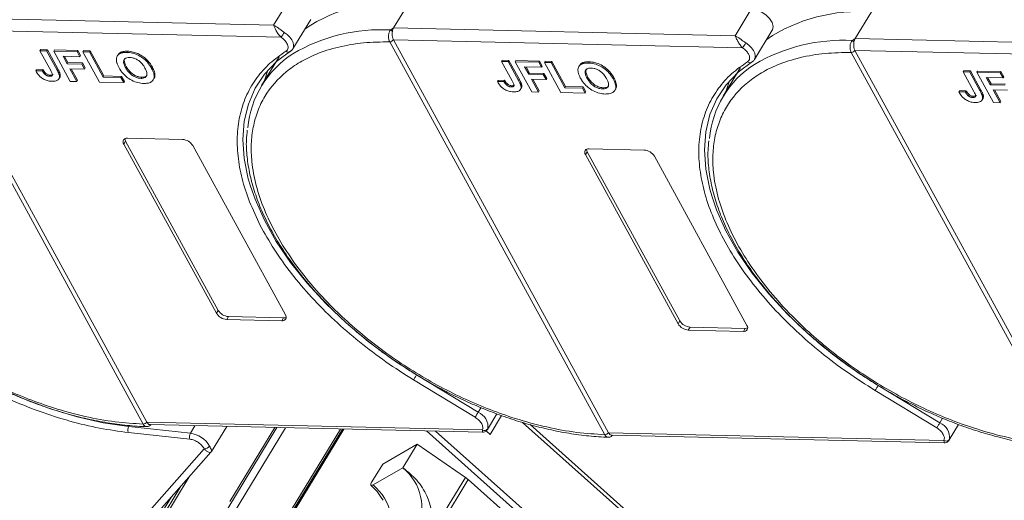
# Model space of a CAD drawing. Header units: millimetres. Extents: x -855 to 619, y 109 to 1142.
# Tile 41 of 74: x -33 to 70, y 998 to 1048. Entities that reach past the tile are written whole.
import ezdxf

# ---------------------------------------------------------------- set-up
doc = ezdxf.new("R2010")
doc.units = ezdxf.units.MM

msp = doc.modelspace()

# ---------------------------------------------------------------- linework, layer by layer
at = {"color": 7, "linetype": 'Continuous', "lineweight": 15}
for p, q in [((-4.583, 1050.214), (-6.264, 1047.452)), ((6.255, 1047.165), (7.936, 1049.927)), ((-6.264, 1047.452), (-41.871, 1048.269)), ((43.544, 1049.11), (41.863, 1046.348)), ((54.382, 1046.061), (56.063, 1048.823)), ((-4.257, 1044.97), (-2.39, 1048.039)), ((5.957, 1046.953), (6.255, 1047.165)), ((41.863, 1046.348), (6.255, 1047.165)), ((-19.866, 1005.842), (-42.282, 1046.815)), ((-41.9, 1047.025), (-5.489, 1046.19)), ((-41.899, 1047.024), (-19.484, 1006.051)), ((43.869, 1043.865), (45.737, 1046.934)), ((5.845, 1045.711), (5.844, 1045.712)), ((28.261, 1004.738), (5.845, 1045.711)), ((6.227, 1045.921), (42.637, 1045.085)), ((6.227, 1045.92), (28.643, 1004.947)), ((54.083, 1045.849), (54.382, 1046.061)), ((89.99, 1045.244), (54.382, 1046.061)), ((-30.542, 1044.897), (-30.617, 1044.774)), ((-29.501, 1042.734), (-30.617, 1044.774)), ((-30.617, 1044.774), (-29.926, 1044.758)), ((-30.542, 1044.897), (-29.851, 1044.881)), ((-29.851, 1044.881), (-29.926, 1044.758)), ((-29.926, 1044.758), (-28.839, 1042.771)), ((-29.851, 1044.881), (-28.764, 1042.894)), ((-29.115, 1044.864), (-29.189, 1044.742)), ((-27.465, 1041.59), (-29.189, 1044.742)), ((-29.189, 1044.742), (-26.749, 1044.686)), ((-29.115, 1044.864), (-26.674, 1044.808)), ((-26.462, 1044.16), (-28.211, 1044.2)), ((-28.211, 1044.2), (-27.791, 1043.433)), ((-28.068, 1044.197), (-27.717, 1043.555)), ((-26.674, 1044.808), (-26.749, 1044.686)), ((-26.749, 1044.686), (-26.462, 1044.16)), ((-26.674, 1044.808), (-26.387, 1044.283)), ((-26.387, 1044.283), (-26.462, 1044.16)), ((-26.076, 1044.795), (-26.15, 1044.672)), ((-24.426, 1041.52), (-26.15, 1044.672)), ((-26.15, 1044.672), (-25.46, 1044.656)), ((-26.076, 1044.795), (-25.385, 1044.779)), ((-25.385, 1044.779), (-25.46, 1044.656)), ((-25.46, 1044.656), (-24.023, 1042.029)), ((-25.385, 1044.779), (-23.948, 1042.152)), ((-22.483, 1044.359), (-22.558, 1044.236)), ((-22.187, 1044.623), (-22.262, 1044.5)), ((-21.498, 1044.729), (-21.573, 1044.607)), ((-5.695, 1044.133), (-7.506, 1041.157)), ((-4.59, 1044.653), (-4.612, 1044.645)), ((-4.462, 1044.765), (-4.5, 1044.715)), ((-4.232, 1045.016), (-4.257, 1044.97)), ((53.972, 1044.606), (53.971, 1044.608)), ((76.388, 1003.634), (53.972, 1044.606)), ((54.353, 1044.817), (90.764, 1043.981)), ((54.354, 1044.815), (76.77, 1003.843)), ((-27.717, 1043.555), (-27.791, 1043.433)), ((-27.791, 1043.433), (-26.272, 1043.398)), ((-27.717, 1043.555), (-26.197, 1043.521)), ((-26.197, 1043.521), (-26.272, 1043.398)), ((-26.272, 1043.398), (-25.984, 1042.872)), ((-26.197, 1043.521), (-25.91, 1042.995)), ((-21.698, 1043.015), (-21.623, 1043.138)), ((-18.903, 1043.069), (-18.978, 1042.947)), ((17.585, 1043.793), (17.51, 1043.67)), ((18.626, 1041.63), (17.51, 1043.67)), ((17.51, 1043.67), (18.201, 1043.654)), ((17.585, 1043.793), (18.275, 1043.777)), ((18.275, 1043.777), (18.201, 1043.654)), ((18.201, 1043.654), (19.288, 1041.667)), ((18.275, 1043.777), (19.362, 1041.79)), ((19.012, 1043.76), (18.937, 1043.637)), ((20.662, 1040.485), (18.937, 1043.637)), ((18.937, 1043.637), (21.378, 1043.581)), ((19.012, 1043.76), (21.452, 1043.704)), ((21.665, 1043.056), (19.915, 1043.096)), ((19.915, 1043.096), (20.335, 1042.328)), ((20.059, 1043.093), (20.41, 1042.451)), ((21.452, 1043.704), (21.378, 1043.581)), ((21.378, 1043.581), (21.665, 1043.056)), ((21.452, 1043.704), (21.74, 1043.179)), ((21.74, 1043.179), (21.665, 1043.056)), ((22.051, 1043.69), (21.976, 1043.568)), ((23.701, 1040.416), (21.976, 1043.568)), ((21.976, 1043.568), (22.667, 1043.552)), ((22.051, 1043.69), (22.742, 1043.674)), ((22.742, 1043.674), (22.667, 1043.552)), ((22.667, 1043.552), (24.104, 1040.925)), ((22.742, 1043.674), (24.179, 1041.048)), ((25.643, 1043.255), (25.569, 1043.132)), ((25.939, 1043.519), (25.865, 1043.396)), ((26.628, 1043.625), (26.554, 1043.502)), ((42.432, 1043.029), (40.62, 1040.052)), ((43.537, 1043.549), (43.515, 1043.54)), ((43.665, 1043.661), (43.627, 1043.611)), ((43.895, 1043.911), (43.869, 1043.865)), ((-30.982, 1042.792), (-31.057, 1042.67)), ((-30.388, 1042.694), (-31.057, 1042.67)), ((-30.982, 1042.792), (-30.313, 1042.817)), ((-30.313, 1042.817), (-30.388, 1042.694)), ((-30.005, 1042.423), (-30.08, 1042.3)), ((-29.541, 1042.241), (-29.615, 1042.118)), ((-28.764, 1042.894), (-28.839, 1042.771)), ((-28.638, 1041.854), (-28.563, 1041.976)), ((-28.515, 1042.297), (-28.59, 1042.174)), ((-25.984, 1042.872), (-27.504, 1042.907)), ((-27.504, 1042.907), (-26.774, 1041.574)), ((-27.36, 1042.904), (-26.7, 1041.697)), ((-25.91, 1042.995), (-25.984, 1042.872)), ((-23.948, 1042.152), (-24.023, 1042.029)), ((-24.023, 1042.029), (-22.181, 1041.987)), ((-23.948, 1042.152), (-22.106, 1042.11)), ((-22.106, 1042.11), (-22.181, 1041.987)), ((-22.181, 1041.987), (-21.893, 1041.462)), ((-22.106, 1042.11), (-21.819, 1041.585)), ((-20.008, 1042.022), (-20.083, 1041.899)), ((20.41, 1042.451), (20.335, 1042.328)), ((20.335, 1042.328), (21.855, 1042.293)), ((20.41, 1042.451), (21.93, 1042.416)), ((21.93, 1042.416), (21.855, 1042.293)), ((21.855, 1042.293), (22.142, 1041.768)), ((21.93, 1042.416), (22.217, 1041.891)), ((26.429, 1041.911), (26.504, 1042.034)), ((65.711, 1042.688), (65.637, 1042.566)), ((66.753, 1040.526), (65.637, 1042.566)), ((65.637, 1042.566), (66.327, 1042.55)), ((65.711, 1042.688), (66.402, 1042.673)), ((66.402, 1042.673), (66.327, 1042.55)), ((66.327, 1042.55), (67.414, 1040.563)), ((66.402, 1042.673), (67.489, 1040.686)), ((67.139, 1042.656), (67.064, 1042.533)), ((67.064, 1042.533), (69.504, 1042.477)), ((68.788, 1039.381), (67.064, 1042.533)), ((67.139, 1042.656), (69.579, 1042.6)), ((69.792, 1041.952), (68.042, 1041.992)), ((68.042, 1041.992), (68.462, 1041.224)), ((68.186, 1041.989), (68.537, 1041.347)), ((69.579, 1042.6), (69.504, 1042.477)), ((69.504, 1042.477), (69.792, 1041.952)), ((69.579, 1042.6), (69.866, 1042.074)), ((69.866, 1042.074), (69.792, 1041.952)), ((-26.774, 1041.574), (-27.465, 1041.59)), ((-26.774, 1041.574), (-26.7, 1041.697)), ((-21.893, 1041.462), (-24.426, 1041.52)), ((-21.893, 1041.462), (-21.819, 1041.585)), ((-18.806, 1041.749), (-18.731, 1041.872)), ((17.145, 1041.688), (17.07, 1041.565)), ((17.739, 1041.59), (17.07, 1041.565)), ((17.145, 1041.688), (17.813, 1041.713)), ((17.813, 1041.713), (17.739, 1041.59)), ((18.121, 1041.318), (18.047, 1041.196)), ((18.586, 1041.136), (18.511, 1041.014)), ((19.362, 1041.79), (19.288, 1041.667)), ((19.612, 1041.193), (19.537, 1041.07)), ((22.142, 1041.768), (20.623, 1041.803)), ((20.623, 1041.803), (21.352, 1040.47)), ((20.766, 1041.8), (21.427, 1040.592)), ((22.217, 1041.891), (22.142, 1041.768)), ((24.179, 1041.048), (24.104, 1040.925)), ((24.179, 1041.048), (26.02, 1041.006)), ((26.02, 1041.006), (25.946, 1040.883)), ((26.02, 1041.006), (26.308, 1040.48)), ((29.224, 1041.965), (29.149, 1041.842)), ((68.537, 1041.347), (68.462, 1041.224)), ((68.462, 1041.224), (69.982, 1041.189)), ((68.537, 1041.347), (70.056, 1041.312)), ((19.489, 1040.749), (19.563, 1040.872)), ((21.352, 1040.47), (20.662, 1040.485)), ((21.352, 1040.47), (21.427, 1040.592)), ((26.233, 1040.358), (23.701, 1040.416)), ((24.104, 1040.925), (25.946, 1040.883)), ((25.946, 1040.883), (26.233, 1040.358)), ((26.233, 1040.358), (26.308, 1040.48)), ((28.118, 1040.918), (28.044, 1040.795)), ((29.321, 1040.645), (29.396, 1040.768)), ((65.271, 1040.584), (65.197, 1040.461)), ((65.865, 1040.486), (65.197, 1040.461)), ((65.271, 1040.584), (65.94, 1040.608)), ((65.94, 1040.608), (65.865, 1040.486)), ((66.248, 1040.214), (66.173, 1040.091)), ((66.713, 1040.032), (66.638, 1039.909)), ((67.489, 1040.686), (67.414, 1040.563)), ((67.738, 1040.088), (67.664, 1039.965)), ((70.269, 1040.664), (68.749, 1040.699)), ((68.749, 1040.699), (69.479, 1039.365)), ((68.893, 1040.695), (69.554, 1039.488)), ((67.615, 1039.645), (67.69, 1039.768)), ((69.479, 1039.365), (68.788, 1039.381)), ((69.479, 1039.365), (69.554, 1039.488)), ((-21.685, 1035.357), (-21.872, 1035.05)), ((-12.215, 1017.399), (-21.872, 1035.05)), ((-21.685, 1035.357), (-12.029, 1017.706)), ((-21.499, 1035.664), (-15.752, 1035.532)), ((-14.689, 1034.885), (-5.032, 1017.234)), ((26.441, 1034.252), (26.255, 1033.946)), ((35.911, 1016.295), (26.255, 1033.946)), ((26.441, 1034.252), (36.098, 1016.602)), ((26.628, 1034.559), (32.375, 1034.428)), ((33.438, 1033.781), (43.094, 1016.13)), ((-12.029, 1017.706), (-12.215, 1017.399)), ((-10.965, 1017.059), (-11.152, 1016.752)), ((-5.406, 1016.62), (-11.152, 1016.752)), ((-10.965, 1017.059), (-5.219, 1016.927)), ((-5.219, 1016.927), (-5.406, 1016.62)), ((36.098, 1016.602), (35.911, 1016.295)), ((37.161, 1015.955), (36.974, 1015.648)), ((42.721, 1015.516), (36.974, 1015.648)), ((37.161, 1015.955), (42.908, 1015.823)), ((42.908, 1015.823), (42.721, 1015.516)), ((14.751, 1006.547), (8.325, 1010.457)), ((15.07, 1007.071), (8.644, 1010.981)), ((62.878, 1005.443), (56.452, 1009.353)), ((63.197, 1005.967), (56.771, 1009.877)), ((15.366, 1007.557), (15.07, 1007.071)), ((15.503, 1005.248), (-19.483, 1006.05)), ((16.045, 1005.287), (17.031, 1006.907)), ((16.31, 1004.77), (17.502, 1006.73)), ((63.492, 1006.453), (63.197, 1005.967)), ((-14.941, 1004.889), (-21.351, 1005.583)), ((-19.865, 1005.841), (-19.866, 1005.842)), ((-19.13, 1005.784), (15.516, 1004.989)), ((0.712, 1005.329), (-15.95, 977.946)), ((-15.883, 977.73), (0.907, 1005.325)), ((-14.461, 1005.677), (-14.941, 1004.889)), ((-13.333, 981.637), (1.079, 1005.321)), ((1.06, 1005.321), (-13.285, 981.747)), ((-12.743, 1002.979), (-11.148, 1005.601)), ((-11.047, 997.054), (-5.92, 1005.481)), ((-6.125, 1005.486), (-10.828, 997.756)), ((-10.447, 996.528), (-5.012, 1005.46)), ((9.685, 1005.123), (31.933, 985.261)), ((32.36, 985.705), (10.634, 1005.101)), ((15.908, 1005.129), (16.31, 1004.77)), ((19.703, 1006.004), (44.511, 983.856)), ((44.699, 984.165), (20.476, 1005.79)), ((64.171, 1004.183), (65.157, 1005.803)), ((-14.993, 1004.269), (-21.404, 1004.963)), ((28.262, 1004.736), (28.261, 1004.738)), ((63.63, 1004.143), (28.644, 1004.946)), ((28.997, 1004.68), (63.642, 1003.885)), ((-13.489, 1003.262), (-30.046, 984.521)), ((-12.767, 1002.992), (-12.775, 1002.946)), ((5.119, 1001.677), (8.72, 1003.735)), ((8.72, 1003.735), (7.226, 1001.28)), ((8.72, 1003.735), (13.738, 1000.278)), ((-29.032, 984.53), (-12.794, 1002.91)), ((3.998, 999.835), (5.119, 1001.677)), ((7.226, 1001.28), (4.105, 999.496)), ((-20.255, 991.801), (-15.048, 1000.358)), ((13.738, 1000.278), (-8.141, 964.321)), ((-7.866, 964.075), (14.026, 1000.053)), ((14.026, 1000.053), (28.383, 987.235)), ((-15.931, 999.359), (-20.348, 992.1)), ((-17.905, 996.616), (-16.911, 998.25))]:
    msp.add_line(p, q, dxfattribs=at)
at = {"color": 7, "linetype": 'Continuous', "lineweight": 15, "flags": 128}
for points in [[(43.544, 1049.11), (44.046, 1049.032), (44.568, 1048.826), (45.054, 1048.515), (45.452, 1048.133), (45.719, 1047.72), (45.826, 1047.321), (45.761, 1046.979), (45.737, 1046.934)], [(-5.15, 1046.701), (-4.838, 1046.466), (-4.572, 1046.202), (-4.365, 1045.923), (-4.229, 1045.641), (-4.17, 1045.372), (-4.19, 1045.129), (-4.232, 1045.016)], [(42.977, 1045.596), (43.289, 1045.362), (43.555, 1045.098), (43.761, 1044.819), (43.898, 1044.537), (43.957, 1044.268), (43.937, 1044.024), (43.895, 1043.911)], [(-8.678, 1030.657), (-8.904, 1031.438), (-9.329, 1033.53), (-9.47, 1035.539), (-9.324, 1037.444), (-8.894, 1039.226), (-8.184, 1040.866), (-7.201, 1042.346), (-5.956, 1043.65), (-4.462, 1044.765)], [(39.449, 1029.553), (39.223, 1030.334), (38.798, 1032.425), (38.657, 1034.434), (38.802, 1036.34), (39.233, 1038.122), (39.943, 1039.762), (40.926, 1041.242), (42.171, 1042.546), (43.665, 1043.661)], [(-6.866, 1042.743), (-7.207, 1041.694), (-7.229, 1041.612)], [(41.261, 1041.639), (40.919, 1040.59), (40.897, 1040.507)], [(-21.351, 1005.583), (-24.017, 1005.978), (-26.751, 1006.594), (-29.525, 1007.424), (-32.309, 1008.46), (-35.074, 1009.689), (-37.791, 1011.099), (-40.431, 1012.676), (-42.966, 1014.403), (-45.369, 1016.261), (-47.615, 1018.231), (-49.681, 1020.291), (-51.544, 1022.421), (-53.185, 1024.598), (-54.586, 1026.799), (-55.733, 1029), (-56.613, 1031.178), (-57.218, 1033.31), (-57.54, 1035.374)], [(8.644, 1010.981), (6.068, 1012.655), (3.614, 1014.468), (1.307, 1016.399), (-0.826, 1018.43), (-2.765, 1020.537), (-4.489, 1022.699), (-5.979, 1024.894), (-7.22, 1027.097), (-8.198, 1029.286), (-8.678, 1030.657)], [(56.771, 1009.877), (54.194, 1011.551), (51.74, 1013.364), (49.434, 1015.295), (47.3, 1017.325), (45.361, 1019.433), (43.638, 1021.595), (42.148, 1023.79), (40.907, 1025.993), (39.929, 1028.182), (39.449, 1029.553)], [(8.325, 1010.457), (8.355, 1010.505), (8.39, 1010.564), (8.43, 1010.63), (8.473, 1010.701), (8.518, 1010.774), (8.562, 1010.847), (8.605, 1010.917), (8.644, 1010.981)], [(56.452, 1009.353), (56.481, 1009.401), (56.517, 1009.459), (56.557, 1009.525), (56.6, 1009.596), (56.645, 1009.67), (56.689, 1009.743), (56.732, 1009.813), (56.771, 1009.877)], [(14.751, 1006.547), (14.781, 1006.596), (14.816, 1006.654), (14.856, 1006.72), (14.899, 1006.791), (14.944, 1006.864), (14.989, 1006.937), (15.031, 1007.007), (15.07, 1007.071)], [(62.878, 1005.443), (62.907, 1005.491), (62.943, 1005.55), (62.983, 1005.615), (63.026, 1005.687), (63.071, 1005.76), (63.115, 1005.833), (63.158, 1005.903), (63.197, 1005.967)]]:
    msp.add_lwpolyline(points, dxfattribs=at)
at = {"color": 7, "linetype": 'Continuous', "lineweight": 15}
for centre, radius, start, end in [((6.633, 1032.622), 17.355, 85.6938, 123.62828), ((54.759, 1031.517), 17.355, 85.6938, 123.62828), ((-11.699, 1050.684), 7.665, 324.10303, 328.68906), ((4.979, 1028.763), 18.217, 86.92425, 120.4678), ((5.464, 1046.275), 0.839, 38.60771, 54.0154), ((5.834, 1046.187), 0.475, 271.27035, 325.90225), ((5.834, 1046.184), 0.473, 271.29265, 326.07296), ((36.428, 1049.58), 7.665, 324.10303, 328.68906), ((53.106, 1027.659), 18.217, 86.92425, 120.4678), ((53.591, 1045.171), 0.839, 38.60771, 54.0154), ((1.321, 1035.785), 10.318, 122.73279, 174.66622), ((-4.711, 1045.006), 0.375, 225.62382, 285.36491), ((53.96, 1045.083), 0.475, 271.27035, 325.90225), ((53.961, 1045.08), 0.473, 271.29265, 326.07296), ((49.448, 1034.681), 10.318, 122.73279, 174.66622), ((43.416, 1043.902), 0.375, 225.62382, 285.36491), ((-21.569, 1035.286), 0.384, 79.47957, 217.89689), ((-21.203, 1035.644), 0.561, 182.97477, 210.78742), ((-15.845, 1034.183), 1.352, 31.28833, 86.07738), ((26.558, 1034.182), 0.384, 79.47957, 217.89689), ((26.923, 1034.54), 0.561, 182.97477, 210.78742), ((32.282, 1033.078), 1.352, 31.28833, 86.07738), ((-11.06, 1018.102), 1.352, 211.28833, 266.07738), ((-10.873, 1018.408), 1.352, 211.28833, 266.07738), ((-5.336, 1016.998), 0.384, 259.47957, 37.89689), ((-5.186, 1017.487), 0.561, 266.58142, 294.38722), ((37.254, 1017.304), 1.352, 211.28833, 266.07738), ((37.067, 1016.997), 1.352, 211.28833, 266.07738), ((42.791, 1015.894), 0.384, 259.47957, 37.89689), ((42.941, 1016.383), 0.561, 266.58142, 294.38722), ((14.475, 1005.57), 1.615, 351.72869, 68.36149), ((-19.876, 1006.316), 0.473, 271.29253, 326.07318), ((-19.876, 1006.313), 0.472, 271.31253, 326.24366), ((-20.702, 1005.216), 0.746, 150.56835, 199.81176), ((15.74, 1005.596), 0.421, 235.82517, 322.2621), ((62.601, 1004.466), 1.615, 351.72869, 68.36149), ((-14.291, 1004.522), 0.746, 150.56835, 199.81176), ((-15.289, 1002.199), 2.712, 29.76834, 82.61971), ((28.25, 1005.211), 0.473, 271.29253, 326.07318), ((28.251, 1005.208), 0.472, 271.31253, 326.24366), ((63.866, 1004.492), 0.421, 235.82517, 322.2621), ((-13.472, 1003.912), 0.65, 268.54817, 325.72493), ((3.792, 997.108), 5.404, 334.50284, 50.54279), ((12.085, 997.873), 2.919, 48.3, 55.48514), ((0.671, 995.324), 5.404, 334.50284, 50.54279)]:
    msp.add_arc(centre, radius, start, end, dxfattribs=at)
for points, knots in [([(-6.264, 1047.452), (-6.103, 1047.357), (-5.854, 1047.209), (-5.46, 1046.914), (-5.247, 1046.767), (-5.15, 1046.701)], [0, 0, 0, 0, 0.4984129, 0.772928, 1, 1, 1, 1]), ([(-5.489, 1046.19), (-5.578, 1046.286), (-5.768, 1046.492), (-5.987, 1046.856), (-6.16, 1047.197), (-6.229, 1047.367), (-6.264, 1047.452)], [0, 0, 0, 0, 0.2343503, 0.4981953, 0.748869, 1, 1, 1, 1]), ([(-19.866, 1005.842), (-20.83, 1005.902), (-22.787, 1006.023), (-25.933, 1006.602), (-28.966, 1007.422), (-31.809, 1008.424), (-34.418, 1009.529), (-37.008, 1010.814), (-40.395, 1012.754), (-43.592, 1014.984), (-46.485, 1017.416), (-48.663, 1019.49), (-50.766, 1021.815), (-52.679, 1024.347), (-54.225, 1026.86), (-55.424, 1029.365), (-56.269, 1031.873), (-56.687, 1034.158), (-56.753, 1036.184), (-56.55, 1037.949), (-56.081, 1039.608), (-55.099, 1041.646), (-53.607, 1043.371), (-51.667, 1044.722), (-49.863, 1045.618), (-47.661, 1046.318), (-45.076, 1046.765), (-43.204, 1046.799), (-42.282, 1046.815)], [0, 0, 0, 0, 0.03886198, 0.07891202, 0.12006769, 0.15222721, 0.18438153, 0.21721506, 0.25004326, 0.31561849, 0.34777802, 0.37993233, 0.42109262, 0.46114154, 0.50000001, 0.53886316, 0.57891202, 0.62006769, 0.65222721, 0.68438153, 0.71721506, 0.75004326, 0.81561849, 0.84777802, 0.87993233, 0.92109262, 0.96114036, 1, 1, 1, 1]), ([(5.844, 1045.712), (5.815, 1045.774), (5.763, 1045.886), (5.718, 1046.104), (5.706, 1046.316), (5.732, 1046.522), (5.782, 1046.692), (5.855, 1046.84), (5.925, 1046.918), (5.957, 1046.953)], [0, 0, 0, 0, 0.172016, 0.3127556, 0.4995985, 0.630391, 0.7580256, 0.8892284, 1, 1, 1, 1]), ([(6.119, 1046.798), (6.106, 1046.701), (6.079, 1046.506), (6.113, 1046.21), (6.174, 1046.02), (6.219, 1045.935), (6.227, 1045.921)], [0, 0, 0, 0, 0.3133347, 0.6266911, 0.9400476, 1, 1, 1, 1]), ([(41.863, 1046.348), (42.024, 1046.253), (42.273, 1046.105), (42.666, 1045.81), (42.88, 1045.663), (42.977, 1045.596)], [0, 0, 0, 0, 0.4984129, 0.772928, 1, 1, 1, 1]), ([(42.637, 1045.085), (42.548, 1045.182), (42.359, 1045.388), (42.14, 1045.751), (41.967, 1046.093), (41.898, 1046.263), (41.863, 1046.348)], [0, 0, 0, 0, 0.23435025, 0.49819532, 0.74886904, 1, 1, 1, 1]), ([(28.261, 1004.738), (27.297, 1004.798), (25.34, 1004.919), (22.194, 1005.497), (19.161, 1006.317), (16.318, 1007.32), (13.709, 1008.425), (11.119, 1009.71), (7.732, 1011.65), (4.534, 1013.88), (1.641, 1016.312), (-0.536, 1018.386), (-2.64, 1020.71), (-4.552, 1023.243), (-6.098, 1025.756), (-7.297, 1028.261), (-8.143, 1030.769), (-8.561, 1033.054), (-8.626, 1035.08), (-8.423, 1036.845), (-7.955, 1038.504), (-6.973, 1040.542), (-5.48, 1042.266), (-3.541, 1043.618), (-1.736, 1044.514), (0.465, 1045.214), (3.05, 1045.661), (4.923, 1045.694), (5.845, 1045.711)], [0, 0, 0, 0, 0.03886198, 0.07891202, 0.12006769, 0.15222721, 0.18438153, 0.21721506, 0.25004326, 0.31561849, 0.34777802, 0.37993233, 0.42109262, 0.46114154, 0.50000001, 0.53886316, 0.57891202, 0.62006769, 0.65222721, 0.68438153, 0.71721506, 0.75004326, 0.81561849, 0.84777802, 0.87993233, 0.92109262, 0.96114036, 1, 1, 1, 1]), ([(-4.973, 1044.738), (-4.919, 1044.782), (-4.809, 1044.871), (-4.744, 1045.071), (-4.755, 1045.303), (-4.832, 1045.471), (-4.87, 1045.553)], [0, 0, 0, 0, 0.24551284, 0.5, 0.75448716, 1, 1, 1, 1]), ([(6.227, 1045.921), (6.227, 1045.921), (6.227, 1045.92), (6.227, 1045.92), (6.227, 1045.92), (6.227, 1045.92)], [0, 0, 0, 0, 0.3846993, 0.6923496, 1, 1, 1, 1]), ([(53.971, 1044.608), (53.942, 1044.67), (53.89, 1044.782), (53.844, 1044.999), (53.833, 1045.212), (53.859, 1045.417), (53.909, 1045.588), (53.982, 1045.735), (54.051, 1045.813), (54.083, 1045.849)], [0, 0, 0, 0, 0.172016, 0.3127556, 0.4995985, 0.630391, 0.7580256, 0.8892284, 1, 1, 1, 1]), ([(54.246, 1045.694), (54.233, 1045.597), (54.206, 1045.402), (54.24, 1045.106), (54.301, 1044.916), (54.346, 1044.83), (54.353, 1044.817)], [0, 0, 0, 0, 0.3133347, 0.6266911, 0.9400476, 1, 1, 1, 1]), ([(-22.655, 1043.808), (-22.653, 1043.882), (-22.65, 1044.032), (-22.557, 1044.273), (-22.414, 1044.427), (-22.278, 1044.493), (-22.262, 1044.5)], [0, 0, 0, 0, 0.2508959, 0.5021661, 0.9405117, 1, 1, 1, 1]), ([(-22.479, 1044.356), (-22.411, 1044.448), (-22.334, 1044.553), (-22.204, 1044.615), (-22.187, 1044.623)], [0, 0, 0, 0, 0.8749054, 1, 1, 1, 1]), ([(-22.262, 1044.5), (-22.226, 1044.515), (-22.154, 1044.544), (-22.039, 1044.572), (-21.925, 1044.591), (-21.812, 1044.602), (-21.695, 1044.608), (-21.614, 1044.607), (-21.573, 1044.607)], [0, 0, 0, 0, 0.1854289, 0.3721896, 0.5277082, 0.6838775, 0.8416784, 1, 1, 1, 1]), ([(-22.187, 1044.623), (-22.152, 1044.638), (-22.079, 1044.667), (-21.964, 1044.694), (-21.85, 1044.714), (-21.737, 1044.725), (-21.62, 1044.731), (-21.539, 1044.73), (-21.498, 1044.729)], [0, 0, 0, 0, 0.1854289, 0.3721896, 0.5277082, 0.6838775, 0.8416784, 1, 1, 1, 1]), ([(-21.698, 1043.015), (-21.741, 1043.099), (-21.85, 1043.312), (-21.93, 1043.611), (-21.869, 1043.868), (-21.699, 1044.023), (-21.48, 1044.079), (-21.329, 1044.081), (-21.277, 1044.081)], [0, 0, 0, 0, 0.1586166, 0.4008637, 0.5730594, 0.7454856, 0.9129852, 1, 1, 1, 1]), ([(-21.573, 1044.607), (-21.476, 1044.602), (-21.181, 1044.586), (-20.644, 1044.453), (-20.031, 1044.136), (-19.48, 1043.683), (-19.162, 1043.27), (-19.013, 1043.009), (-18.978, 1042.947)], [0, 0, 0, 0, 0.1013981, 0.3069957, 0.5061443, 0.6852619, 0.9245571, 1, 1, 1, 1]), ([(-21.498, 1044.729), (-21.401, 1044.724), (-21.106, 1044.709), (-20.569, 1044.576), (-19.957, 1044.258), (-19.406, 1043.806), (-19.087, 1043.393), (-18.938, 1043.132), (-18.903, 1043.069)], [0, 0, 0, 0, 0.1013981, 0.3069957, 0.5061443, 0.6852619, 0.9245571, 1, 1, 1, 1]), ([(-21.277, 1044.081), (-21.177, 1044.074), (-20.978, 1044.059), (-20.644, 1043.946), (-20.321, 1043.759), (-19.991, 1043.464), (-19.798, 1043.193), (-19.696, 1043.013), (-19.677, 1042.978)], [0, 0, 0, 0, 0.1602922, 0.3219224, 0.4907614, 0.6575692, 0.9338827, 1, 1, 1, 1]), ([(-7.647, 1026.565), (-8.043, 1027.39), (-8.836, 1029.04), (-9.598, 1031.464), (-10.032, 1033.829), (-10.098, 1036.107), (-9.787, 1038.26), (-9.102, 1040.238), (-8.057, 1041.989), (-6.707, 1043.522), (-5.551, 1044.333), (-4.973, 1044.738)], [0, 0, 0, 0, 0.1097782, 0.2195417, 0.3293199, 0.441716, 0.5548891, 0.6680622, 0.7804583, 0.8902255, 1, 1, 1, 1]), ([(-4.612, 1044.645), (-4.532, 1044.694), (-4.37, 1044.795), (-4.273, 1044.953), (-4.224, 1045.032)], [0, 0, 0, 0, 0.49576185, 1, 1, 1, 1]), ([(76.388, 1003.634), (75.424, 1003.693), (73.467, 1003.814), (70.321, 1004.393), (67.288, 1005.213), (64.444, 1006.216), (61.836, 1007.321), (59.245, 1008.605), (55.858, 1010.545), (52.661, 1012.775), (49.768, 1015.208), (47.591, 1017.282), (45.487, 1019.606), (43.575, 1022.138), (42.029, 1024.651), (40.829, 1027.157), (39.984, 1029.664), (39.566, 1031.95), (39.5, 1033.975), (39.704, 1035.741), (40.172, 1037.399), (41.154, 1039.438), (42.646, 1041.162), (44.586, 1042.514), (46.391, 1043.41), (48.592, 1044.11), (51.177, 1044.557), (53.05, 1044.59), (53.972, 1044.606)], [0, 0, 0, 0, 0.03886198, 0.07891202, 0.12006769, 0.15222721, 0.18438153, 0.21721506, 0.25004326, 0.31561849, 0.34777802, 0.37993233, 0.42109262, 0.46114154, 0.50000001, 0.53886316, 0.57891202, 0.62006769, 0.65222721, 0.68438153, 0.71721506, 0.75004326, 0.81561849, 0.84777802, 0.87993233, 0.92109262, 0.96114036, 1, 1, 1, 1]), ([(43.153, 1043.634), (43.207, 1043.678), (43.317, 1043.766), (43.383, 1043.966), (43.372, 1044.199), (43.295, 1044.366), (43.257, 1044.449)], [0, 0, 0, 0, 0.24551284, 0.5, 0.75448716, 1, 1, 1, 1]), ([(54.353, 1044.817), (54.353, 1044.816), (54.353, 1044.816), (54.354, 1044.816), (54.354, 1044.815), (54.354, 1044.815)], [0, 0, 0, 0, 0.3846993, 0.6923496, 1, 1, 1, 1]), ([(-22.377, 1043.01), (-22.4, 1043.052), (-22.445, 1043.137), (-22.506, 1043.267), (-22.562, 1043.401), (-22.608, 1043.539), (-22.643, 1043.676), (-22.651, 1043.764), (-22.655, 1043.808)], [0, 0, 0, 0, 0.1539502, 0.3081809, 0.478699, 0.6499612, 0.8242026, 1, 1, 1, 1]), ([(-19.794, 1041.374), (-19.892, 1041.379), (-20.186, 1041.394), (-20.726, 1041.525), (-21.341, 1041.843), (-21.892, 1042.298), (-22.201, 1042.702), (-22.345, 1042.955), (-22.377, 1043.01)], [0, 0, 0, 0, 0.1021706, 0.3092201, 0.51365, 0.6922749, 0.9324126, 1, 1, 1, 1]), ([(-21.623, 1043.138), (-21.667, 1043.223), (-21.777, 1043.436), (-21.844, 1043.726), (-21.829, 1043.929), (-21.772, 1043.981), (-21.771, 1043.983)], [0, 0, 0, 0, 0.2748579, 0.6946344, 0.9930226, 1, 1, 1, 1]), ([(-20.083, 1041.899), (-20.183, 1041.907), (-20.384, 1041.923), (-20.719, 1042.044), (-21.055, 1042.239), (-21.404, 1042.554), (-21.592, 1042.827), (-21.688, 1042.998), (-21.698, 1043.015)], [0, 0, 0, 0, 0.1597099, 0.3204292, 0.4910735, 0.6770503, 0.9662903, 1, 1, 1, 1]), ([(-20.008, 1042.022), (-20.108, 1042.03), (-20.309, 1042.046), (-20.645, 1042.167), (-20.981, 1042.361), (-21.33, 1042.676), (-21.517, 1042.949), (-21.613, 1043.12), (-21.623, 1043.138)], [0, 0, 0, 0, 0.15970987, 0.32042921, 0.49107352, 0.67705027, 0.96629027, 1, 1, 1, 1]), ([(-18.903, 1043.069), (-18.859, 1042.985), (-18.727, 1042.731), (-18.621, 1042.338), (-18.623, 1042.009), (-18.728, 1041.9), (-18.745, 1041.882)], [0, 0, 0, 0, 0.1921687, 0.5796723, 0.9297638, 1, 1, 1, 1]), ([(25.472, 1042.704), (25.473, 1042.778), (25.477, 1042.927), (25.57, 1043.169), (25.713, 1043.323), (25.848, 1043.388), (25.865, 1043.396)], [0, 0, 0, 0, 0.2508959, 0.5021661, 0.9405117, 1, 1, 1, 1]), ([(25.648, 1043.252), (25.715, 1043.344), (25.793, 1043.449), (25.923, 1043.511), (25.939, 1043.519)], [0, 0, 0, 0, 0.8749054, 1, 1, 1, 1]), ([(25.865, 1043.396), (25.9, 1043.411), (25.973, 1043.44), (26.088, 1043.467), (26.202, 1043.487), (26.315, 1043.498), (26.432, 1043.504), (26.513, 1043.503), (26.554, 1043.502)], [0, 0, 0, 0, 0.1854289, 0.3721896, 0.5277082, 0.6838775, 0.8416784, 1, 1, 1, 1]), ([(25.939, 1043.519), (25.975, 1043.533), (26.047, 1043.563), (26.163, 1043.59), (26.277, 1043.61), (26.39, 1043.621), (26.506, 1043.627), (26.588, 1043.626), (26.628, 1043.625)], [0, 0, 0, 0, 0.1854289, 0.3721896, 0.52770817, 0.68387747, 0.84167838, 1, 1, 1, 1]), ([(26.554, 1043.502), (26.651, 1043.497), (26.946, 1043.482), (27.483, 1043.349), (28.095, 1043.031), (28.646, 1042.579), (28.965, 1042.166), (29.114, 1041.905), (29.149, 1041.842)], [0, 0, 0, 0, 0.1013981, 0.3069957, 0.5061443, 0.6852619, 0.9245571, 1, 1, 1, 1]), ([(26.628, 1043.625), (26.726, 1043.62), (27.021, 1043.605), (27.558, 1043.471), (28.17, 1043.154), (28.721, 1042.701), (29.04, 1042.289), (29.188, 1042.028), (29.224, 1041.965)], [0, 0, 0, 0, 0.1013981, 0.3069957, 0.5061443, 0.6852619, 0.9245571, 1, 1, 1, 1]), ([(40.48, 1025.461), (40.084, 1026.286), (39.291, 1027.936), (38.529, 1030.36), (38.095, 1032.725), (38.028, 1035.002), (38.339, 1037.156), (39.024, 1039.134), (40.07, 1040.885), (41.42, 1042.417), (42.576, 1043.228), (43.153, 1043.634)], [0, 0, 0, 0, 0.1097782, 0.2195417, 0.3293199, 0.441716, 0.5548891, 0.6680622, 0.7804583, 0.8902255, 1, 1, 1, 1]), ([(43.515, 1043.54), (43.595, 1043.59), (43.757, 1043.69), (43.854, 1043.848), (43.903, 1043.928)], [0, 0, 0, 0, 0.4957618, 1, 1, 1, 1]), ([(-29.372, 1041.594), (-29.47, 1041.599), (-29.693, 1041.612), (-30.073, 1041.721), (-30.444, 1041.933), (-30.801, 1042.257), (-30.956, 1042.507), (-31.057, 1042.67)], [0, 0, 0, 0, 0.1552919, 0.3531453, 0.543243, 0.704067, 1, 1, 1, 1]), ([(-30.08, 1042.3), (-30.106, 1042.324), (-30.16, 1042.372), (-30.219, 1042.444), (-30.269, 1042.51), (-30.311, 1042.571), (-30.351, 1042.633), (-30.376, 1042.674), (-30.388, 1042.694)], [0, 0, 0, 0, 0.1938055, 0.3931273, 0.5440688, 0.6954121, 0.8476129, 1, 1, 1, 1]), ([(-30.313, 1042.817), (-30.301, 1042.796), (-30.275, 1042.754), (-30.233, 1042.689), (-30.187, 1042.623), (-30.135, 1042.555), (-30.077, 1042.487), (-30.029, 1042.444), (-30.005, 1042.423)], [0, 0, 0, 0, 0.1559964, 0.3121249, 0.4808949, 0.6502119, 0.8232477, 1, 1, 1, 1]), ([(-29.615, 1042.118), (-29.645, 1042.119), (-29.707, 1042.123), (-29.797, 1042.145), (-29.88, 1042.175), (-29.951, 1042.21), (-30.019, 1042.252), (-30.059, 1042.284), (-30.08, 1042.3)], [0, 0, 0, 0, 0.202387, 0.4109073, 0.5578292, 0.7094718, 0.8532239, 1, 1, 1, 1]), ([(-30.005, 1042.423), (-29.957, 1042.388), (-29.867, 1042.321), (-29.714, 1042.261), (-29.608, 1042.243), (-29.553, 1042.241), (-29.541, 1042.241)], [0, 0, 0, 0, 0.3303982, 0.6247668, 0.9173609, 1, 1, 1, 1]), ([(-29.501, 1042.734), (-29.457, 1042.65), (-29.381, 1042.505), (-29.32, 1042.33), (-29.323, 1042.218), (-29.374, 1042.159), (-29.471, 1042.121), (-29.56, 1042.119), (-29.615, 1042.118)], [0, 0, 0, 0, 0.2920273, 0.5048541, 0.6139046, 0.723685, 0.8298165, 1, 1, 1, 1]), ([(-29.541, 1042.241), (-29.48, 1042.242), (-29.384, 1042.245), (-29.289, 1042.287), (-29.27, 1042.329), (-29.262, 1042.346)], [0, 0, 0, 0, 0.495374, 0.7907541, 1, 1, 1, 1]), ([(-28.59, 1042.174), (-28.586, 1042.097), (-28.577, 1041.941), (-28.691, 1041.756), (-28.939, 1041.606), (-29.209, 1041.598), (-29.372, 1041.594)], [0, 0, 0, 0, 0.2064605, 0.4135145, 0.6452106, 1, 1, 1, 1]), ([(-28.839, 1042.771), (-28.817, 1042.729), (-28.772, 1042.645), (-28.716, 1042.532), (-28.671, 1042.432), (-28.638, 1042.346), (-28.607, 1042.259), (-28.595, 1042.202), (-28.59, 1042.174)], [0, 0, 0, 0, 0.2082698, 0.416707, 0.5614806, 0.7065734, 0.8528245, 1, 1, 1, 1]), ([(-28.764, 1042.894), (-28.742, 1042.852), (-28.697, 1042.768), (-28.641, 1042.655), (-28.596, 1042.555), (-28.563, 1042.468), (-28.532, 1042.381), (-28.521, 1042.325), (-28.515, 1042.297)], [0, 0, 0, 0, 0.2082698, 0.416707, 0.5614806, 0.7065734, 0.8528245, 1, 1, 1, 1]), ([(-28.515, 1042.297), (-28.507, 1042.217), (-28.495, 1042.097), (-28.555, 1042.012), (-28.575, 1041.983)], [0, 0, 0, 0, 0.66316056, 1, 1, 1, 1]), ([(-19.677, 1042.978), (-19.634, 1042.894), (-19.513, 1042.657), (-19.433, 1042.33), (-19.537, 1042.071), (-19.728, 1041.932), (-19.937, 1041.899), (-20.06, 1041.899), (-20.083, 1041.899)], [0, 0, 0, 0, 0.1585903, 0.44723884, 0.62038063, 0.79357482, 0.9612953, 1, 1, 1, 1]), ([(-19.463, 1042.248), (-19.468, 1042.234), (-19.499, 1042.149), (-19.66, 1042.059), (-19.862, 1042.022), (-19.985, 1042.022), (-20.008, 1042.022)], [0, 0, 0, 0, 0.0849336, 0.5024154, 0.9067029, 1, 1, 1, 1]), ([(-18.978, 1042.947), (-18.934, 1042.863), (-18.803, 1042.609), (-18.684, 1042.208), (-18.737, 1041.797), (-18.988, 1041.513), (-19.37, 1041.381), (-19.666, 1041.376), (-19.794, 1041.374)], [0, 0, 0, 0, 0.1018882, 0.3073435, 0.4929627, 0.6786474, 0.8607914, 1, 1, 1, 1]), ([(25.75, 1041.906), (25.727, 1041.948), (25.682, 1042.032), (25.621, 1042.162), (25.565, 1042.297), (25.519, 1042.434), (25.484, 1042.572), (25.476, 1042.659), (25.472, 1042.704)], [0, 0, 0, 0, 0.1539502, 0.3081809, 0.478699, 0.6499612, 0.8242026, 1, 1, 1, 1]), ([(26.429, 1041.911), (26.386, 1041.995), (26.277, 1042.207), (26.197, 1042.507), (26.258, 1042.764), (26.428, 1042.918), (26.647, 1042.975), (26.798, 1042.976), (26.85, 1042.977)], [0, 0, 0, 0, 0.15861661, 0.40086372, 0.57305935, 0.74548557, 0.91298519, 1, 1, 1, 1]), ([(26.504, 1042.034), (26.46, 1042.118), (26.349, 1042.332), (26.283, 1042.622), (26.297, 1042.825), (26.355, 1042.877), (26.356, 1042.878)], [0, 0, 0, 0, 0.2748579, 0.6946344, 0.9930226, 1, 1, 1, 1]), ([(28.118, 1040.918), (28.018, 1040.926), (27.818, 1040.942), (27.482, 1041.062), (27.146, 1041.257), (26.797, 1041.572), (26.61, 1041.845), (26.514, 1042.016), (26.504, 1042.034)], [0, 0, 0, 0, 0.1597099, 0.3204292, 0.4910735, 0.6770503, 0.9662903, 1, 1, 1, 1]), ([(26.85, 1042.977), (26.949, 1042.969), (27.149, 1042.954), (27.483, 1042.841), (27.806, 1042.655), (28.136, 1042.36), (28.329, 1042.089), (28.431, 1041.908), (28.45, 1041.873)], [0, 0, 0, 0, 0.1602922, 0.3219224, 0.4907614, 0.6575692, 0.9338827, 1, 1, 1, 1]), ([(18.754, 1040.489), (18.656, 1040.495), (18.433, 1040.508), (18.053, 1040.617), (17.683, 1040.828), (17.325, 1041.152), (17.17, 1041.403), (17.07, 1041.565)], [0, 0, 0, 0, 0.1552919, 0.3531453, 0.543243, 0.704067, 1, 1, 1, 1]), ([(18.047, 1041.196), (18.02, 1041.219), (17.967, 1041.267), (17.908, 1041.339), (17.857, 1041.406), (17.815, 1041.467), (17.776, 1041.528), (17.751, 1041.569), (17.739, 1041.59)], [0, 0, 0, 0, 0.19380551, 0.39312733, 0.54406876, 0.6954121, 0.84761289, 1, 1, 1, 1]), ([(17.813, 1041.713), (17.826, 1041.692), (17.851, 1041.65), (17.893, 1041.585), (17.939, 1041.519), (17.991, 1041.451), (18.05, 1041.382), (18.097, 1041.34), (18.121, 1041.318)], [0, 0, 0, 0, 0.1559964, 0.3121249, 0.4808949, 0.6502119, 0.8232477, 1, 1, 1, 1]), ([(18.511, 1041.014), (18.481, 1041.015), (18.42, 1041.018), (18.329, 1041.04), (18.247, 1041.07), (18.176, 1041.106), (18.108, 1041.148), (18.067, 1041.18), (18.047, 1041.196)], [0, 0, 0, 0, 0.202387, 0.4109073, 0.5578292, 0.7094718, 0.8532239, 1, 1, 1, 1]), ([(18.121, 1041.318), (18.169, 1041.283), (18.26, 1041.217), (18.413, 1041.157), (18.519, 1041.139), (18.574, 1041.137), (18.586, 1041.136)], [0, 0, 0, 0, 0.3303982, 0.6247668, 0.9173609, 1, 1, 1, 1]), ([(18.626, 1041.63), (18.67, 1041.546), (18.746, 1041.401), (18.807, 1041.225), (18.804, 1041.114), (18.752, 1041.055), (18.655, 1041.016), (18.566, 1041.015), (18.511, 1041.014)], [0, 0, 0, 0, 0.2920273, 0.5048541, 0.6139046, 0.723685, 0.8298165, 1, 1, 1, 1]), ([(18.586, 1041.136), (18.647, 1041.138), (18.743, 1041.141), (18.838, 1041.183), (18.857, 1041.224), (18.864, 1041.241)], [0, 0, 0, 0, 0.495374, 0.7907541, 1, 1, 1, 1]), ([(19.537, 1041.07), (19.541, 1040.992), (19.549, 1040.837), (19.436, 1040.651), (19.187, 1040.502), (18.917, 1040.494), (18.754, 1040.489)], [0, 0, 0, 0, 0.2064605, 0.4135145, 0.6452106, 1, 1, 1, 1]), ([(19.288, 1041.667), (19.31, 1041.625), (19.355, 1041.541), (19.411, 1041.428), (19.456, 1041.328), (19.489, 1041.241), (19.52, 1041.154), (19.531, 1041.098), (19.537, 1041.07)], [0, 0, 0, 0, 0.20826979, 0.416707, 0.56148059, 0.70657343, 0.85282453, 1, 1, 1, 1]), ([(19.362, 1041.79), (19.385, 1041.748), (19.43, 1041.664), (19.486, 1041.551), (19.53, 1041.451), (19.563, 1041.364), (19.595, 1041.277), (19.606, 1041.221), (19.612, 1041.193)], [0, 0, 0, 0, 0.20826979, 0.416707, 0.56148059, 0.70657343, 0.85282453, 1, 1, 1, 1]), ([(19.612, 1041.193), (19.62, 1041.113), (19.631, 1040.993), (19.572, 1040.908), (19.552, 1040.879)], [0, 0, 0, 0, 0.66316056, 1, 1, 1, 1]), ([(28.332, 1040.269), (28.235, 1040.274), (27.94, 1040.29), (27.4, 1040.421), (26.785, 1040.739), (26.235, 1041.194), (25.925, 1041.597), (25.781, 1041.85), (25.75, 1041.906)], [0, 0, 0, 0, 0.1021706, 0.3092201, 0.51365, 0.6922749, 0.9324126, 1, 1, 1, 1]), ([(28.044, 1040.795), (27.944, 1040.803), (27.743, 1040.819), (27.407, 1040.94), (27.071, 1041.134), (26.722, 1041.449), (26.535, 1041.722), (26.439, 1041.893), (26.429, 1041.911)], [0, 0, 0, 0, 0.1597099, 0.3204292, 0.4910735, 0.6770503, 0.9662903, 1, 1, 1, 1]), ([(28.45, 1041.873), (28.493, 1041.79), (28.614, 1041.553), (28.694, 1041.226), (28.59, 1040.967), (28.398, 1040.828), (28.19, 1040.795), (28.067, 1040.795), (28.044, 1040.795)], [0, 0, 0, 0, 0.1585903, 0.4472388, 0.6203806, 0.7935748, 0.9612953, 1, 1, 1, 1]), ([(28.664, 1041.144), (28.658, 1041.13), (28.628, 1041.044), (28.467, 1040.954), (28.265, 1040.917), (28.141, 1040.918), (28.118, 1040.918)], [0, 0, 0, 0, 0.0849336, 0.5024154, 0.9067029, 1, 1, 1, 1]), ([(29.149, 1041.842), (29.193, 1041.758), (29.324, 1041.505), (29.443, 1041.104), (29.39, 1040.693), (29.138, 1040.408), (28.757, 1040.277), (28.461, 1040.272), (28.332, 1040.269)], [0, 0, 0, 0, 0.1018882, 0.3073435, 0.4929627, 0.6786474, 0.8607914, 1, 1, 1, 1]), ([(29.224, 1041.965), (29.268, 1041.881), (29.4, 1041.627), (29.506, 1041.234), (29.503, 1040.905), (29.399, 1040.796), (29.381, 1040.778)], [0, 0, 0, 0, 0.1921687, 0.5796723, 0.9297638, 1, 1, 1, 1]), ([(66.881, 1039.385), (66.783, 1039.391), (66.56, 1039.404), (66.18, 1039.513), (65.81, 1039.724), (65.452, 1040.048), (65.297, 1040.299), (65.197, 1040.461)], [0, 0, 0, 0, 0.1552919, 0.3531453, 0.543243, 0.704067, 1, 1, 1, 1]), ([(66.173, 1040.091), (66.147, 1040.115), (66.094, 1040.163), (66.034, 1040.235), (65.984, 1040.302), (65.942, 1040.363), (65.902, 1040.424), (65.878, 1040.465), (65.865, 1040.486)], [0, 0, 0, 0, 0.19380551, 0.39312733, 0.54406876, 0.6954121, 0.84761289, 1, 1, 1, 1]), ([(65.94, 1040.608), (65.953, 1040.587), (65.978, 1040.545), (66.02, 1040.481), (66.066, 1040.414), (66.118, 1040.346), (66.176, 1040.278), (66.224, 1040.236), (66.248, 1040.214)], [0, 0, 0, 0, 0.1559964, 0.3121249, 0.4808949, 0.6502119, 0.8232477, 1, 1, 1, 1]), ([(66.638, 1039.909), (66.608, 1039.911), (66.546, 1039.914), (66.456, 1039.936), (66.373, 1039.966), (66.303, 1040.002), (66.235, 1040.044), (66.194, 1040.075), (66.173, 1040.091)], [0, 0, 0, 0, 0.202387, 0.4109073, 0.5578292, 0.7094718, 0.8532239, 1, 1, 1, 1]), ([(66.248, 1040.214), (66.296, 1040.179), (66.386, 1040.112), (66.539, 1040.053), (66.645, 1040.035), (66.701, 1040.032), (66.713, 1040.032)], [0, 0, 0, 0, 0.3303982, 0.6247668, 0.9173609, 1, 1, 1, 1]), ([(66.753, 1040.526), (66.797, 1040.442), (66.873, 1040.296), (66.934, 1040.121), (66.93, 1040.01), (66.879, 1039.951), (66.782, 1039.912), (66.693, 1039.91), (66.638, 1039.909)], [0, 0, 0, 0, 0.2920273, 0.5048541, 0.6139046, 0.723685, 0.8298165, 1, 1, 1, 1]), ([(66.713, 1040.032), (66.773, 1040.034), (66.87, 1040.037), (66.964, 1040.079), (66.983, 1040.12), (66.991, 1040.137)], [0, 0, 0, 0, 0.495374, 0.7907541, 1, 1, 1, 1]), ([(67.664, 1039.965), (67.668, 1039.888), (67.676, 1039.733), (67.562, 1039.547), (67.314, 1039.398), (67.044, 1039.39), (66.881, 1039.385)], [0, 0, 0, 0, 0.2064605, 0.4135145, 0.6452106, 1, 1, 1, 1]), ([(67.414, 1040.563), (67.437, 1040.521), (67.482, 1040.437), (67.538, 1040.324), (67.582, 1040.224), (67.615, 1040.137), (67.646, 1040.05), (67.658, 1039.994), (67.664, 1039.965)], [0, 0, 0, 0, 0.20826979, 0.416707, 0.56148059, 0.70657343, 0.85282453, 1, 1, 1, 1]), ([(67.489, 1040.686), (67.511, 1040.644), (67.556, 1040.56), (67.612, 1040.447), (67.657, 1040.347), (67.69, 1040.26), (67.721, 1040.173), (67.733, 1040.116), (67.738, 1040.088)], [0, 0, 0, 0, 0.20826979, 0.416707, 0.56148059, 0.70657343, 0.85282453, 1, 1, 1, 1]), ([(67.738, 1040.088), (67.746, 1040.009), (67.758, 1039.889), (67.699, 1039.803), (67.679, 1039.775)], [0, 0, 0, 0, 0.66316056, 1, 1, 1, 1]), ([(-9.005, 1036.495), (-9.043, 1036.158), (-9.142, 1035.255), (-9.051, 1033.702), (-8.761, 1031.864), (-8.242, 1029.981), (-7.516, 1028.074), (-6.586, 1026.157), (-5.465, 1024.246), (-4.165, 1022.359), (-2.704, 1020.514), (-1.104, 1018.731), (0.596, 1017.044), (2.337, 1015.491), (3.939, 1014.197), (5.423, 1013.092), (6.924, 1012.045), (8.027, 1011.355), (8.637, 1010.974)], [0, 0, 0, 0, 0.0415696, 0.1114246, 0.181343, 0.2512344, 0.3210272, 0.390661, 0.4600616, 0.5291534, 0.597797, 0.6657222, 0.7323442, 0.7961451, 0.8552231, 0.8974043, 0.9432711, 1, 1, 1, 1]), ([(39.121, 1035.391), (39.084, 1035.054), (38.984, 1034.151), (39.075, 1032.598), (39.366, 1030.76), (39.884, 1028.877), (40.611, 1026.969), (41.541, 1025.052), (42.662, 1023.142), (43.961, 1021.255), (45.423, 1019.409), (47.023, 1017.627), (48.723, 1015.939), (50.464, 1014.387), (52.066, 1013.092), (53.55, 1011.987), (55.051, 1010.941), (56.153, 1010.251), (56.763, 1009.87)], [0, 0, 0, 0, 0.0415696, 0.1114246, 0.181343, 0.2512344, 0.3210272, 0.390661, 0.4600616, 0.5291534, 0.597797, 0.6657222, 0.7323442, 0.7961451, 0.8552231, 0.8974043, 0.9432711, 1, 1, 1, 1]), ([(-21.404, 1004.963), (-22.399, 1005.097), (-24.391, 1005.363), (-27.517, 1006.122), (-30.71, 1007.14), (-33.937, 1008.441), (-37.119, 1009.99), (-40.181, 1011.749), (-43.087, 1013.686), (-45.807, 1015.775), (-48.332, 1018.004), (-50.645, 1020.363), (-52.71, 1022.828), (-54.518, 1025.371), (-55.444, 1027.078), (-55.907, 1027.931)], [0, 0, 0, 0, 0.0757796, 0.1515642, 0.2291587, 0.3072897, 0.3854206, 0.4630151, 0.5387922, 0.6145794, 0.6903564, 0.7661436, 0.8437382, 0.9218691, 1, 1, 1, 1]), ([(8.325, 1010.457), (7.35, 1011.076), (5.4, 1012.314), (2.641, 1014.411), (0.043, 1016.662), (-2.341, 1019.061), (-4.446, 1021.547), (-6.257, 1024.062), (-7.187, 1025.737), (-7.647, 1026.565)], [0, 0, 0, 0, 0.1406472, 0.2813037, 0.4253194, 0.5703306, 0.7153419, 0.8593575, 1, 1, 1, 1]), ([(56.452, 1009.353), (55.477, 1009.972), (53.526, 1011.209), (50.768, 1013.306), (48.17, 1015.558), (45.786, 1017.957), (43.68, 1020.443), (41.87, 1022.958), (40.939, 1024.633), (40.48, 1025.461)], [0, 0, 0, 0, 0.1406472, 0.2813037, 0.4253194, 0.5703306, 0.7153419, 0.8593575, 1, 1, 1, 1]), ([(-30.297, 984.172), (-30.786, 983.697), (-31.781, 982.732), (-33.723, 981.604), (-35.83, 980.804), (-38.016, 980.312), (-40.186, 980.063), (-42.509, 980.023), (-45.78, 980.256), (-49.224, 980.914), (-52.712, 981.966), (-55.555, 983.025), (-58.589, 984.4), (-61.722, 986.111), (-64.673, 988.007), (-67.459, 990.089), (-70.088, 992.371), (-72.324, 994.65), (-74.168, 996.84), (-75.656, 998.895), (-76.93, 1000.981), (-78.311, 1003.772), (-79.179, 1006.505), (-79.512, 1009.079), (-79.497, 1011.077), (-79.128, 1013.081), (-78.358, 1015.022), (-77.54, 1016.109), (-77.137, 1016.644)], [0, 0, 0, 0, 0.038862, 0.078912, 0.1200677, 0.1522272, 0.1843815, 0.2172151, 0.2500433, 0.3156185, 0.347778, 0.3799323, 0.4210926, 0.4611415, 0.5, 0.5388632, 0.578912, 0.6200677, 0.6522272, 0.6843815, 0.7172151, 0.7500433, 0.8156185, 0.847778, 0.8799323, 0.9210926, 0.9611404, 1, 1, 1, 1]), ([(-39.49, 1012.078), (-38.642, 1011.58), (-37.453, 1010.883), (-35.653, 1009.958), (-34.109, 1009.222), (-32.255, 1008.43), (-30.306, 1007.697), (-28.273, 1007.041), (-26.196, 1006.487), (-24.104, 1006.047), (-22.029, 1005.749), (-20.492, 1005.596), (-19.677, 1005.591), (-19.519, 1005.59)], [0, 0, 0, 0, 0.130517, 0.1830179, 0.2699884, 0.3598498, 0.4557967, 0.5554091, 0.6577173, 0.7619608, 0.8676216, 0.9743435, 1, 1, 1, 1]), ([(8.637, 1010.974), (9.485, 1010.476), (10.674, 1009.778), (12.474, 1008.854), (14.017, 1008.118), (15.872, 1007.326), (17.821, 1006.593), (19.854, 1005.937), (21.93, 1005.382), (24.023, 1004.943), (26.098, 1004.644), (27.634, 1004.492), (28.45, 1004.486), (28.608, 1004.485)], [0, 0, 0, 0, 0.13051705, 0.18301787, 0.26998845, 0.35984981, 0.45579671, 0.5554091, 0.6577173, 0.76196083, 0.86762163, 0.97434347, 1, 1, 1, 1]), ([(56.763, 1009.87), (57.611, 1009.372), (58.8, 1008.674), (60.6, 1007.75), (62.144, 1007.013), (63.998, 1006.222), (65.947, 1005.489), (67.981, 1004.832), (70.057, 1004.278), (72.149, 1003.839), (74.225, 1003.54), (75.761, 1003.388), (76.576, 1003.382), (76.734, 1003.381)], [0, 0, 0, 0, 0.130517, 0.1830179, 0.2699884, 0.3598498, 0.4557967, 0.5554091, 0.6577173, 0.7619608, 0.8676216, 0.9743435, 1, 1, 1, 1]), ([(-19.484, 1006.051), (-19.484, 1006.051), (-19.483, 1006.051), (-19.483, 1006.051), (-19.483, 1006.05), (-19.483, 1006.05)], [0, 0, 0, 0, 0.3846661, 0.6923333, 1, 1, 1, 1]), ([(-19.483, 1006.05), (-19.44, 1005.988), (-19.354, 1005.862), (-19.224, 1005.782), (-19.148, 1005.793), (-19.13, 1005.795)], [0, 0, 0, 0, 0.4296401, 0.8592803, 1, 1, 1, 1]), ([(-19.52, 1005.58), (-19.566, 1005.588), (-19.651, 1005.601), (-19.77, 1005.693), (-19.831, 1005.788), (-19.865, 1005.841)], [0, 0, 0, 0, 0.3517077, 0.6434286, 1, 1, 1, 1]), ([(-19.512, 1005.576), (-19.457, 1005.58), (-19.352, 1005.586), (-19.182, 1005.657), (-19.08, 1005.736), (-19.021, 1005.782)], [0, 0, 0, 0, 0.3136275, 0.6028942, 1, 1, 1, 1]), ([(15.517, 1004.99), (15.517, 1004.998), (15.518, 1005.012), (15.508, 1005.172), (15.503, 1005.248)], [0, 0, 0, 0, 0.5295857, 1, 1, 1, 1]), ([(15.518, 1004.989), (15.595, 1004.996), (15.725, 1005.007), (15.911, 1005.113), (15.993, 1005.218), (16.036, 1005.274)], [0, 0, 0, 0, 0.4115743, 0.6875731, 1, 1, 1, 1]), ([(28.607, 1004.476), (28.56, 1004.483), (28.476, 1004.497), (28.357, 1004.589), (28.296, 1004.684), (28.262, 1004.736)], [0, 0, 0, 0, 0.3517077, 0.6434286, 1, 1, 1, 1]), ([(28.615, 1004.472), (28.67, 1004.475), (28.775, 1004.482), (28.944, 1004.553), (29.047, 1004.632), (29.106, 1004.678)], [0, 0, 0, 0, 0.3136275, 0.6028942, 1, 1, 1, 1]), ([(28.643, 1004.947), (28.643, 1004.947), (28.643, 1004.947), (28.643, 1004.946), (28.644, 1004.946), (28.644, 1004.946)], [0, 0, 0, 0, 0.3846661, 0.6923333, 1, 1, 1, 1]), ([(28.644, 1004.946), (28.687, 1004.883), (28.772, 1004.758), (28.903, 1004.678), (28.978, 1004.688), (28.997, 1004.691)], [0, 0, 0, 0, 0.4296401, 0.8592803, 1, 1, 1, 1]), ([(63.643, 1003.886), (63.644, 1003.893), (63.645, 1003.907), (63.635, 1004.068), (63.63, 1004.143)], [0, 0, 0, 0, 0.5295857, 1, 1, 1, 1]), ([(63.644, 1003.885), (63.722, 1003.892), (63.852, 1003.903), (64.038, 1004.009), (64.119, 1004.114), (64.162, 1004.169)], [0, 0, 0, 0, 0.4115743, 0.6875731, 1, 1, 1, 1]), ([(-12.775, 1002.946), (-12.794, 1002.918), (-12.832, 1002.862), (-13.003, 1002.885), (-13.236, 1003.001), (-13.408, 1003.178), (-13.489, 1003.262)], [0, 0, 0, 0, 0.2515188, 0.5017844, 0.7656323, 1, 1, 1, 1]), ([(-12.935, 1003.545), (-12.896, 1003.468), (-12.811, 1003.298), (-12.717, 1003.093), (-12.749, 1003.029), (-12.767, 1002.992)], [0, 0, 0, 0, 0.25942398, 0.57307201, 1, 1, 1, 1]), ([(9.889, 994.655), (10.003, 994.917), (10.294, 995.586), (10.228, 996.898), (9.744, 998.462), (8.753, 1000.048), (7.733, 1000.871), (7.226, 1001.28)], [0, 0, 0, 0, 0.1257134, 0.3212757, 0.5244662, 0.763484, 1, 1, 1, 1]), ([(4.105, 999.496), (4.055, 999.472), (3.955, 999.424), (3.876, 999.447), (3.862, 999.541), (3.91, 999.681), (3.973, 999.791), (3.998, 999.835)], [0, 0, 0, 0, 0.21469386, 0.42938772, 0.64408158, 0.85877544, 1, 1, 1, 1]), ([(3.888, 999.445), (3.979, 999.366), (4.235, 999.141), (4.679, 998.634), (4.976, 998.166), (5.15, 997.892)], [0, 0, 0, 0, 0.1858422, 0.5226988, 1, 1, 1, 1])]:
    msp.add_open_spline(points, degree=3, knots=knots, dxfattribs=at)
for points in [[(6.255, 1047.165), (6.226, 1047.111), (6.168, 1047.003), (6.135, 1046.866), (6.119, 1046.798)], [(-4.87, 1045.553), (-4.946, 1045.669), (-5.099, 1045.902), (-5.359, 1046.094), (-5.489, 1046.19)], [(43.257, 1044.449), (43.18, 1044.565), (43.028, 1044.798), (42.768, 1044.99), (42.637, 1045.085)], [(54.382, 1046.061), (54.353, 1046.007), (54.294, 1045.898), (54.262, 1045.762), (54.246, 1045.694)], [(15.433, 1005.872), (15.349, 1005.997), (15.183, 1006.248), (14.895, 1006.448), (14.751, 1006.547)], [(15.503, 1005.248), (15.531, 1005.34), (15.586, 1005.524), (15.484, 1005.756), (15.433, 1005.872)], [(63.559, 1004.767), (63.476, 1004.893), (63.31, 1005.144), (63.022, 1005.343), (62.878, 1005.443)], [(-14.079, 1003.908), (-14.23, 1004), (-14.53, 1004.182), (-14.839, 1004.24), (-14.993, 1004.269)], [(63.63, 1004.143), (63.657, 1004.235), (63.712, 1004.42), (63.61, 1004.651), (63.559, 1004.767)], [(-13.489, 1003.262), (-13.559, 1003.378), (-13.699, 1003.612), (-13.953, 1003.809), (-14.079, 1003.908)]]:
    msp.add_open_spline(points, degree=3, dxfattribs=at)

doc.saveas('drawing.dxf')
